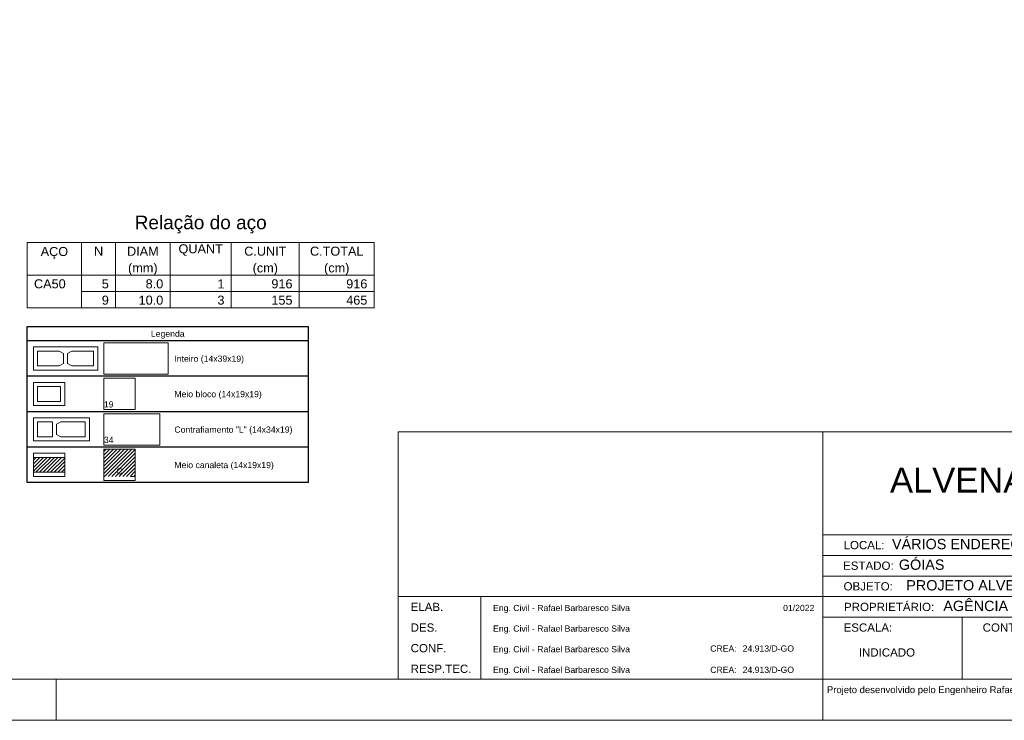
# Model space of a CAD drawing. Header units: millimetres. Extents: x 337 to 624, y -381 to -65.
# Tile 117 of 138: x 488 to 512, y -189 to -172. Entities that reach past the tile are written whole.
import ezdxf

# ---------------------------------------------------------------- set-up
doc = ezdxf.new("R2010")
doc.units = ezdxf.units.MM
doc.header["$MEASUREMENT"] = 0
doc.linetypes.add('DOT', pattern=[6.35, 0, -6.35])
doc.layers.get('0').update_dxf_attribs({"lineweight": 5})
for name, color, linetype, lineweight in [('DI-Tabelas', 7, 'Continuous', 25), ('PA-Graute', 8, 'Continuous', 0), ('PE-Contrafiamento L', 1, 'Continuous', 13), ('PE-Inteiro', 7, 'Continuous', 5), ('PE-Meio', 1, 'Continuous', 5), ('PE-Meio canaleta', 5, 'Continuous', 5), ('PRANCHA 01', 7, 'Continuous', 20), ('Relação do aço', 7, 'Continuous', 0)]:
    doc.layers.add(name, color=color, linetype=linetype, lineweight=lineweight)
doc.layers.add('PDF_Text', color=7, linetype='Continuous')
doc.styles.add('Arial', font='arial.ttf')
doc.styles.add('PDF Arial', font='arial.ttf')
pattern_1 = [(45, (383.52209, -348.635335), (-0.044194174, 0.044194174), [])]

# ---------------------------------------------------------------- blocks, each defined once
blk = doc.blocks.new('Carimbo_Rafael_2022')
at = {"color": 0}
for p, q in [((524.018, -54.927), (551.818, -54.927)), ((524.018, -60.927), (551.818, -60.927))]:
    blk.add_line(p, q, dxfattribs=at)
for p, q in [((524.018, -54.927), (524.018, -60.927)), ((524.018, -54.927), (524.018, -60.927)), ((534.318, -54.927), (534.318, -60.927)), ((534.318, -54.927), (534.318, -60.927)), ((534.318, -57.427), (551.818, -57.427)), ((534.318, -57.927), (551.818, -57.927)), ((534.318, -58.427), (551.818, -58.427)), ((524.018, -58.927), (534.318, -58.927)), ((526.018, -58.927), (526.018, -60.927)), ((534.318, -58.927), (551.818, -58.927)), ((534.318, -59.427), (551.818, -59.427)), ((537.692, -59.427), (537.692, -60.927))]:
    blk.add_line(p, q)
at = {"color": 152, "true_color": 0x0063c7, "style": 'Arial'}
for s, height, p in [('ALVENARIA ESTRUTURAL / RADIER', 0.6, (535.944, -56.402)), ('VÁRIOS ENDEREÇOS', 0.25, (535.992, -57.777)), ('GÓIAS', 0.25, (536.159, -58.277)), ('PROJETO ALVENARIA ESTRUTURAL', 0.25, (536.338, -58.777)), ('AGÊNCIA GOIANA DE HABITAÇÃO - AGEHAB', 0.25, (537.237, -59.277)), ('INDICADO', 0.2, (535.187, -60.381))]:
    blk.add_text(s, height=height, dxfattribs=at).set_placement(p)
at = {"style": 'Arial'}
for s, height, p in [('LOCAL:', 0.2, (534.818, -57.777)), ('ESTADO:', 0.2, (534.807, -58.277)), ('OBJETO:', 0.2, (534.818, -58.777)), ('ELAB.', 0.2, (524.318, -59.277)), ('Eng. Civil - Rafael Barbaresco Silva', 0.15, (526.318, -59.277)), ('01/2022', 0.15, (533.352, -59.277)), ('PROPRIETÁRIO:', 0.2, (534.829, -59.277)), ('DES.', 0.2, (524.318, -59.777)), ('Eng. Civil - Rafael Barbaresco Silva', 0.15, (526.318, -59.777)), ('ESCALA:', 0.2, (534.818, -59.777)), ('CONTEÚDO:', 0.2, (538.192, -59.777)), ('CONF.', 0.2, (524.318, -60.277)), ('Eng. Civil - Rafael Barbaresco Silva', 0.15, (526.318, -60.277)), ('CREA:', 0.15, (531.584, -60.261)), ('24.913/D-GO', 0.15, (532.371, -60.261)), ('RESP.TEC.', 0.2, (524.318, -60.777)), ('Eng. Civil - Rafael Barbaresco Silva', 0.15, (526.318, -60.777)), ('CREA:', 0.15, (531.584, -60.777)), ('24.913/D-GO', 0.15, (532.371, -60.777))]:
    blk.add_text(s, height=height, dxfattribs=at).set_placement(p)
at = {"layer": 'PDF_Text', "insert": (534.414, -61.318), "char_height": 0.165, "attachment_point": 7, "style": 'PDF Arial'}
blk.add_mtext('Projeto desenvolvido pelo Engenheiro Rafael Barbaresco Silva, seu conteudo não pode ser copiado ou utilizado por terceiros sem autorização, conforme Lei 9.610/98.', dxfattribs=at)

msp = doc.modelspace()

# ---------------------------------------------------------------- hatches: boundary and pattern name
at = {"layer": 'PA-Graute', "linetype": 'Continuous'}
h = msp.add_hatch(dxfattribs=at)
h.set_pattern_fill('ANSI31', color=8, scale=0.5, style=0)
h.set_pattern_definition(pattern_1)
h.paths.add_polyline_path([(489.8133, -182.2692), (490.5733, -182.2692), (490.5733, -182.9292), (489.8133, -182.9292)])
h = msp.add_hatch(dxfattribs=at)
h.set_pattern_fill('ANSI31', color=8, scale=0.5, style=0)
h.set_pattern_definition(pattern_1)
h.paths.add_polyline_path([(488.1033, -182.4692), (488.8633, -182.4692), (488.8633, -182.8292), (488.1033, -182.8292)])

# ---------------------------------------------------------------- linework, layer by layer
at = {"layer": 'DI-Tabelas'}
for p, q in [((487.9533, -179.6392), (487.9533, -179.2902)), ((487.9533, -179.2902), (494.7717, -179.2902)), ((494.7717, -179.2902), (494.7717, -179.6392)), ((494.7717, -179.6392), (487.9533, -179.6392)), ((487.9533, -180.4992), (487.9533, -179.6392)), ((494.7717, -179.6392), (494.7717, -180.4992)), ((489.6633, -180.4992), (487.9533, -180.4992)), ((487.9533, -181.3592), (487.9533, -180.4992)), ((491.3733, -180.4992), (489.6633, -180.4992)), ((494.7717, -180.4992), (491.3733, -180.4992)), ((494.7717, -180.4992), (494.7717, -181.3592)), ((489.6633, -181.3592), (487.9533, -181.3592)), ((487.9533, -182.2192), (487.9533, -181.3592)), ((491.3733, -181.3592), (489.6633, -181.3592)), ((494.7717, -181.3592), (491.3733, -181.3592)), ((494.7717, -181.3592), (494.7717, -182.2192)), ((489.6633, -182.2192), (487.9533, -182.2192)), ((487.9533, -183.0792), (487.9533, -182.2192)), ((491.3733, -182.2192), (489.6633, -182.2192)), ((494.7717, -182.2192), (491.3733, -182.2192)), ((494.7717, -182.2192), (494.7717, -183.0792)), ((489.6633, -183.0792), (487.9533, -183.0792)), ((491.3733, -183.0792), (489.6633, -183.0792)), ((494.7717, -183.0792), (491.3733, -183.0792))]:
    msp.add_line(p, q, dxfattribs=at)
at = {"layer": 'PE-Contrafiamento L', "linetype": 'Continuous'}
for p, q in [((489.8133, -181.4092), (491.1733, -181.4092)), ((489.8133, -182.1692), (489.8133, -181.4092)), ((491.1733, -181.4092), (491.1733, -182.1692)), ((488.1033, -181.5092), (489.4633, -181.5092)), ((488.1033, -182.0692), (488.1033, -181.5092)), ((489.4633, -181.5092), (489.4633, -182.0692)), ((489.4633, -182.0692), (488.1033, -182.0692)), ((491.1733, -182.1692), (489.8133, -182.1692))]:
    msp.add_line(p, q, dxfattribs=at)
at = {"layer": 'PE-Contrafiamento L', "linetype": 'Continuous', "lineweight": 5}
for p, q in [((488.2033, -181.6092), (488.5633, -181.6092)), ((488.2033, -181.9692), (488.2033, -181.6092)), ((488.5633, -181.6092), (488.5633, -181.9692)), ((488.6633, -181.6652), (488.7673, -181.6092)), ((488.6633, -181.9132), (488.6633, -181.6652)), ((488.7673, -181.6092), (489.3633, -181.6092)), ((489.3633, -181.6092), (489.3633, -181.9692)), ((488.7673, -181.9692), (488.6633, -181.9132)), ((488.5633, -181.9692), (488.2033, -181.9692)), ((489.3633, -181.9692), (488.7673, -181.9692))]:
    msp.add_line(p, q, dxfattribs=at)
at = {"layer": 'PE-Inteiro', "linetype": 'Continuous'}
for p, q in [((488.1033, -179.7892), (489.6633, -179.7892)), ((488.1033, -180.3492), (488.1033, -179.7892)), ((489.6633, -179.7892), (489.6633, -180.3492)), ((489.8133, -179.6892), (491.3733, -179.6892)), ((489.8133, -180.4492), (489.8133, -179.6892)), ((491.3733, -179.6892), (491.3733, -180.4492)), ((489.6633, -180.3492), (488.1033, -180.3492)), ((491.3733, -180.4492), (489.8133, -180.4492))]:
    msp.add_line(p, q, dxfattribs=at)
at = {"layer": 'PE-Inteiro', "linetype": 'Continuous', "lineweight": 5}
for p, q in [((488.2033, -179.8892), (488.7293, -179.8892)), ((488.2033, -180.2492), (488.2033, -179.8892)), ((488.7293, -179.8892), (488.8333, -179.9452)), ((488.8333, -179.9452), (488.8333, -180.1932)), ((488.9333, -179.9452), (489.0373, -179.8892)), ((488.9333, -180.1932), (488.9333, -179.9452)), ((489.0373, -179.8892), (489.5633, -179.8892)), ((489.5633, -179.8892), (489.5633, -180.2492)), ((488.7293, -180.2492), (488.2033, -180.2492)), ((488.8333, -180.1932), (488.7293, -180.2492)), ((489.0373, -180.2492), (488.9333, -180.1932)), ((489.5633, -180.2492), (489.0373, -180.2492))]:
    msp.add_line(p, q, dxfattribs=at)
at = {"layer": 'PE-Meio', "linetype": 'Continuous'}
for p, q in [((488.1033, -180.6492), (488.8633, -180.6492)), ((488.1033, -181.2092), (488.1033, -180.6492)), ((488.8633, -180.6492), (488.8633, -181.2092)), ((489.8133, -180.5492), (490.5733, -180.5492)), ((489.8133, -181.3092), (489.8133, -180.5492)), ((490.5733, -180.5492), (490.5733, -181.3092)), ((488.8633, -181.2092), (488.1033, -181.2092)), ((490.5733, -181.3092), (489.8133, -181.3092))]:
    msp.add_line(p, q, dxfattribs=at)
at = {"layer": 'PE-Meio', "linetype": 'Continuous', "lineweight": 5}
for p, q in [((488.2033, -180.7492), (488.7633, -180.7492)), ((488.2033, -181.1092), (488.2033, -180.7492)), ((488.7633, -180.7492), (488.7633, -181.1092)), ((488.7633, -181.1092), (488.2033, -181.1092))]:
    msp.add_line(p, q, dxfattribs=at)
at = {"layer": 'PE-Meio canaleta', "linetype": 'Continuous'}
for p, q in [((488.1033, -182.3692), (488.8633, -182.3692)), ((488.1033, -182.9292), (488.1033, -182.3692)), ((488.8633, -182.3692), (488.8633, -182.9292)), ((489.8133, -182.2692), (490.5733, -182.2692)), ((489.8133, -183.0292), (489.8133, -182.2692)), ((490.5733, -182.2692), (490.5733, -183.0292)), ((488.8633, -182.9292), (488.1033, -182.9292)), ((490.5733, -183.0292), (489.8133, -183.0292))]:
    msp.add_line(p, q, dxfattribs=at)
at = {"layer": 'PE-Meio canaleta', "color": 5, "linetype": 'DOT', "lineweight": 5}
for p, q in [((489.8133, -182.2692), (490.5733, -182.2692)), ((489.8133, -182.9292), (489.8133, -182.2692)), ((490.5733, -182.2692), (490.5733, -182.9292)), ((490.5733, -182.9292), (489.8133, -182.9292))]:
    msp.add_line(p, q, dxfattribs=at)
at = {"layer": 'PE-Meio canaleta', "linetype": 'Continuous', "lineweight": 5}
for p, q in [((488.1033, -182.4692), (488.8633, -182.4692)), ((488.1033, -182.8292), (488.1033, -182.4692)), ((488.8633, -182.4692), (488.8633, -182.8292)), ((488.8633, -182.8292), (488.1033, -182.8292))]:
    msp.add_line(p, q, dxfattribs=at)
at = {"layer": 'PRANCHA 01'}
for points in [[(441.653, -188.8442), (525.753, -188.8442), (525.753, -129.4442), (441.653, -129.4442), (441.653, -188.8442)], [(488.653, -187.8442), (488.653, -188.8442)], [(507.253, -187.8442), (507.253, -188.8442)], [(507.253, -187.8442), (507.253, -188.8442)]]:
    msp.add_lwpolyline(points, dxfattribs=at)
msp.add_lwpolyline([(444.153, -187.8442), (524.753, -187.8442), (524.753, -130.4442), (444.153, -130.4442)], close=True, dxfattribs=at)
at = {"layer": 'Relação do aço'}
for p, q in [((487.9533, -177.2562), (496.3683, -177.2562)), ((487.9533, -177.2562), (487.9533, -178.0482)), ((489.2733, -177.2562), (489.2733, -178.0482)), ((490.0983, -177.2562), (490.0983, -178.0482)), ((491.4183, -177.2562), (491.4183, -178.0482)), ((492.9033, -177.2562), (492.9033, -178.0482)), ((494.5533, -177.2562), (494.5533, -178.0482)), ((496.3683, -177.2562), (496.3683, -178.0482)), ((487.9533, -178.0482), (496.3683, -178.0482)), ((487.9533, -178.0482), (496.3683, -178.0482)), ((487.9533, -178.0482), (487.9533, -178.8402)), ((489.2733, -178.0482), (489.2733, -178.8402)), ((490.0983, -178.0482), (490.0983, -178.8402)), ((491.4183, -178.0482), (491.4183, -178.8402)), ((492.9033, -178.0482), (492.9033, -178.8402)), ((494.5533, -178.0482), (494.5533, -178.8402)), ((496.3683, -178.0482), (496.3683, -178.8402)), ((489.2733, -178.4442), (496.3683, -178.4442)), ((487.9533, -178.8402), (496.3683, -178.8402))]:
    msp.add_line(p, q, dxfattribs=at)

# ---------------------------------------------------------------- block references
msp.add_blockref('Carimbo_Rafael_2022', (-27.0649, -126.9176))

# ---------------------------------------------------------------- texts
at = {"layer": 'DI-Tabelas', "char_height": 0.15, "line_spacing_factor": 0.6, "style": 'Arial'}
for s, insert, width, attachment_point in [('Legenda', (491.3625, -179.5892), 1.631021, 8), ('Inteiro (14x39x19)', (491.5233, -180.1937), 3.377058, 7), ('Meio bloco (14x19x19)', (491.5233, -181.0537), 4.239101, 7), ('Contrafiamento "L" (14x34x19)', (491.5233, -181.9137), 5.724466, 7), ('Meio canaleta (14x19x19)', (491.5233, -182.7737), 4.821494, 7)]:
    msp.add_mtext(s, dxfattribs=dict(at, insert=insert, width=width, attachment_point=attachment_point))
at = {"layer": 'PE-Contrafiamento L', "insert": (489.8137, -182.1197), "char_height": 0.15, "width": 0.466006, "attachment_point": 7, "line_spacing_factor": 0.6, "style": 'Arial'}
msp.add_mtext('34', dxfattribs=at)
at = {"layer": 'PE-Meio', "insert": (489.8137, -181.2597), "char_height": 0.15, "width": 0.466006, "attachment_point": 7, "line_spacing_factor": 0.6, "style": 'Arial'}
msp.add_mtext('19', dxfattribs=at)
at = {"layer": 'PE-Meio canaleta', "insert": (490.1933, -182.8797), "char_height": 0.15, "width": 0.302744, "attachment_point": 8, "line_spacing_factor": 0.6, "style": 'Arial'}
msp.add_mtext('C', dxfattribs=at)
at = {"layer": 'Relação do aço', "line_spacing_factor": 0.9, "style": 'Arial'}
for s, insert, char_height, width, attachment_point in [('Relação do aço', (492.1608, -177.0362), 0.33, 6.406326, 8), ('AÇO', (488.6133, -177.6522), 0.22, 1.332409, 8), ('N', (489.6858, -177.5796), 0.22, 0.444024, 8), ('DIAM', (490.7583, -177.5796), 0.22, 1.536982, 8), ('QUANT', (492.1608, -177.5796), 0.22, 2.152043, 8), ('C.UNIT', (493.7283, -177.5796), 0.22, 2.049085, 8), ('C.TOTAL', (495.4608, -177.5796), 0.22, 2.596067, 8), ('(mm)', (490.7583, -178.0482), 0.22, 1.433354, 8), ('(cm)', (493.7283, -178.0482), 0.22, 1.22878, 8), ('(cm)', (495.4608, -178.0482), 0.22, 1.22878, 8), ('CA50', (488.1183, -178.3716), 0.22, 1.537652, 7), ('5', (489.9333, -178.3716), 0.22, 0.341738, 9), ('8.0', (491.2533, -178.3716), 0.22, 0.854177, 9), ('1', (492.7383, -178.3716), 0.22, 0.341738, 9), ('916', (494.3883, -178.3716), 0.22, 1.025213, 9), ('916', (496.2033, -178.3716), 0.22, 1.025213, 9), ('9', (489.9333, -178.7676), 0.22, 0.341738, 9), ('10.0', (491.2533, -178.7676), 0.22, 1.195915, 9), ('3', (492.7383, -178.7676), 0.22, 0.341738, 9), ('155', (494.3883, -178.7676), 0.22, 1.025213, 9), ('465', (496.2033, -178.7676), 0.22, 1.025213, 9)]:
    msp.add_mtext(s, dxfattribs=dict(at, insert=insert, char_height=char_height, width=width, attachment_point=attachment_point))

doc.saveas('drawing.dxf')
